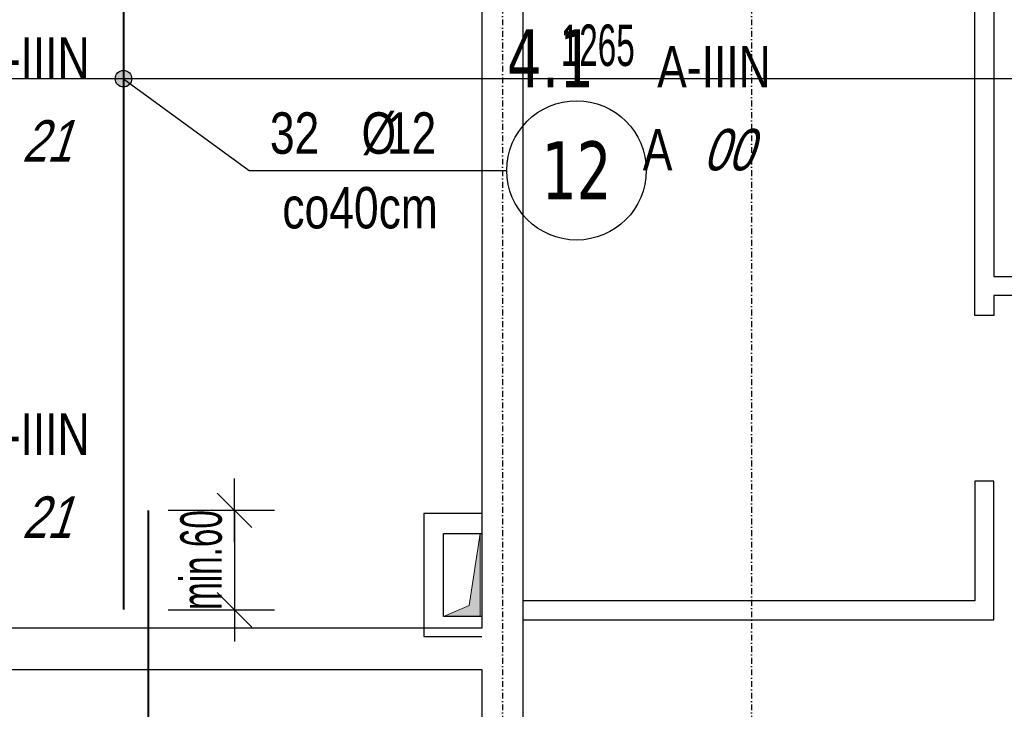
# Model space of a CAD drawing. Header units: millimetres. Extents: x -22500 to -4121, y -19317 to -14831.
# Tile 46 of 70: x -15713 to -15119, y -16344 to -15928. Entities that reach past the tile are written whole.
import ezdxf
from ezdxf.enums import TextEntityAlignment as Align

# ---------------------------------------------------------------- set-up
doc = ezdxf.new("R2010")
doc.units = ezdxf.units.MM
doc.header["$LTSCALE"] = 10
doc.linetypes.add('MO', pattern=[0.7, 0.35, -0.17, 0.01, -0.17])
for name, color, linetype in [('BA_wym', 1, 'Continuous'), ('BD_osm', 1, 'MO'), ('BD_wic', 1, 'Continuous'), ('BD_wig', 3, 'Continuous'), ('BZ_odn', 1, 'Continuous'), ('BZ_opi1', 7, 'Continuous'), ('BZ_opi2', 4, 'Continuous'), ('BZ_P_wid', 3, 'Continuous'), ('BZ_wym', 1, 'Continuous')]:
    doc.layers.add(name, color=color, linetype=linetype)
doc.layers.add('BZ_pom', color=6, linetype='Continuous', plot=False)
doc.layers.add('Nowe_A-Przebicia_Nr_pióra__1', color=7, linetype='Continuous', lineweight=13)
doc.layers.add('Nowe_A-Ściany-Zewnętrzne_Nr_pióra__47', color=7, linetype='Continuous', lineweight=15)
doc.layers.add('Nowe_A-Przebicia_Nr_pióra__102', color=7, linetype='Continuous', lineweight=5, true_color=0xcccccc)
doc.styles.add('BIKTBG', font='tahoma.ttf', dxfattribs={"width": 0.85})
doc.styles.add('BIKTS', font='bikromsw.shx', dxfattribs={"width": 0.8})
doc.styles.add('BIKWYM', font='bikromsw.shx', dxfattribs={"width": 0.6})
doc.dimstyles.new('BA_KR_100_cm', dxfattribs={"dimtxt": 25, "dimasz": 1.666667, "dimexe": 24, "dimexo": 0, "dimgap": 0, "dimtad": 0, "dimdec": 1, "dimrnd": 0.5, "dimzin": 9, "dimdsep": 46, "dimtxsty": 'BIKWYM', "dimblk": 'WYM-KR', "dimcen": 0, "dimdle": 20, "dimclrd": 256, "dimclre": 256, "dimclrt": 2, "dimadec": 0, "dimazin": 0, "dimtfac": 0.033333, "dimtdec": 1, "dimtmove": 0, "dimatfit": 3, "dimldrblk": 'WYM-KR', "dimfxl": 25, "dimfxlon": 1, "dimtvp": 0.8, "dimtolj": 1, "dimarcsym": 0})
doc.dimstyles.new('BZ_KP_100_cm', dxfattribs={"dimtxt": 25, "dimasz": 1.666667, "dimexe": 24, "dimexo": 0, "dimgap": 0, "dimtad": 0, "dimdec": 1, "dimrnd": 0.5, "dimzin": 9, "dimdsep": 46, "dimtxsty": 'BIKWYM', "dimblk": 'WYM-KR', "dimblk1": 'WYM-KP', "dimblk2": 'WYM-KP', "dimsah": 1, "dimcen": 0, "dimdle": 20, "dimclrd": 256, "dimclre": 256, "dimclrt": 7, "dimadec": 0, "dimazin": 0, "dimtfac": 0.033333, "dimtdec": 1, "dimtmove": 0, "dimatfit": 3, "dimldrblk": 'WYM-KP', "dimfxl": 1, "dimtvp": 0.8, "dimtolj": 1, "dimarcsym": 0})
doc.dimstyles.new('BZ_KR_100_cm', dxfattribs={"dimtxt": 25, "dimasz": 1.666667, "dimexe": 24, "dimexo": 0, "dimgap": 0, "dimtad": 0, "dimdec": 1, "dimrnd": 0.5, "dimzin": 9, "dimdsep": 46, "dimtxsty": 'BIKWYM', "dimblk": 'WYM-KR', "dimcen": 0, "dimdle": 20, "dimclrd": 256, "dimclre": 256, "dimclrt": 7, "dimadec": 0, "dimazin": 0, "dimtfac": 0.033333, "dimtdec": 1, "dimtmove": 0, "dimatfit": 3, "dimldrblk": 'WYM-KR', "dimfxl": 1, "dimtvp": 0.8, "dimtolj": 1, "dimarcsym": 0})
doc.dimstyles.new('BZ_ST_100_cm', dxfattribs={"dimtxt": 25, "dimasz": 1.666667, "dimexe": 24, "dimexo": 0, "dimgap": 0, "dimtad": 0, "dimdec": 1, "dimrnd": 0.5, "dimdsep": 46, "dimtxsty": 'BIKWYM', "dimblk": 'WYM-ST', "dimcen": 0, "dimdle": 20, "dimclrd": 256, "dimclre": 256, "dimclrt": 7, "dimadec": 0, "dimazin": 0, "dimtfac": 0.033333, "dimtdec": 1, "dimtix": 1, "dimtmove": 2, "dimatfit": 3, "dimldrblk": 'WYM-ST', "dimfxl": 25, "dimfxlon": 1, "dimtvp": 0.8, "dimtolj": 1, "dimtzin": 0, "dimarcsym": 0})

# ---------------------------------------------------------------- blocks, each defined once
blk = doc.blocks.new('WYM-KR')
at = {"color": 7, "linetype": 'ByBlock'}
blk.add_line((6.24, 6.24), (-6.24, -6.24), dxfattribs=at)
at = {"linetype": 'ByBlock'}
blk.add_line((11.52, 0), (-11.52, 0), dxfattribs=at)
blk = doc.blocks.new('*D315')
at = {"layer": 'BA_wym', "lineweight": -2}
for p, q in [((-14273.13, -15790.31), (-14224.13, -15790.31)), ((-14248.13, -15791.98), (-14248.13, -17835.64)), ((-14273.13, -17837.31), (-14224.13, -17837.31))]:
    blk.add_line(p, q, dxfattribs=at)
at = {"layer": 'Defpoints', "color": 0}
for p in [(-15409.13, -15790.31), (-14719.13, -17837.31), (-14248.13, -17837.31)]:
    blk.add_point(p, dxfattribs=at)
at = {"layer": 'BA_wym', "lineweight": -2, "xscale": 1.666666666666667, "yscale": 1.666666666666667, "zscale": 1.666666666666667}
for p, rotation in [((-14248.13, -15790.31), 90), ((-14248.13, -17837.31), 270)]:
    blk.add_blockref('WYM-KR', p, dxfattribs=dict(at, rotation=rotation))
at = {"layer": 'BA_wym', "color": 2, "insert": (-14268.13, -16813.81), "char_height": 25, "attachment_point": 5, "rotation": 90, "style": 'BIKWYM'}
blk.add_mtext('\\A1;2047', dxfattribs=at)
blk = doc.blocks.new('*D366')
at = {"layer": 'BA_wym', "lineweight": -2}
for p, q in [((-15421.63, -15390.31), (-15421.63, -15326.31)), ((-15271.63, -15390.31), (-15271.63, -15326.31)), ((-15419.96, -15350.31), (-15273.3, -15350.31))]:
    blk.add_line(p, q, dxfattribs=at)
at = {"layer": 'Defpoints', "color": 0}
for p in [(-15271.63, -15350.31), (-15421.63, -15841.31), (-15271.63, -16124.45)]:
    blk.add_point(p, dxfattribs=at)
at = {"layer": 'BA_wym', "lineweight": -2, "xscale": 1.666666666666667, "yscale": 1.666666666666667, "zscale": 1.666666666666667, "rotation": 180}
blk.add_blockref('WYM-KR', (-15421.63, -15350.31), dxfattribs=at)
at = {"layer": 'BA_wym', "lineweight": -2, "xscale": 1.666666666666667, "yscale": 1.666666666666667, "zscale": 1.666666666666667}
blk.add_blockref('WYM-KR', (-15271.63, -15350.31), dxfattribs=at)
at = {"layer": 'BA_wym', "color": 2, "insert": (-15346.63, -15330.31), "char_height": 25, "attachment_point": 5, "style": 'BIKWYM'}
blk.add_mtext('\\A1;150', dxfattribs=at)
blk = doc.blocks.new('*D367')
at = {"layer": 'BA_wym', "lineweight": -2}
for p, q in [((-15271.63, -15390.31), (-15271.63, -15326.31)), ((-14731.63, -15390.31), (-14731.63, -15326.31)), ((-15269.96, -15350.31), (-14733.3, -15350.31))]:
    blk.add_line(p, q, dxfattribs=at)
at = {"layer": 'Defpoints', "color": 0}
for p in [(-14731.63, -15350.31), (-14731.63, -15841.31), (-15271.63, -16124.45)]:
    blk.add_point(p, dxfattribs=at)
at = {"layer": 'BA_wym', "lineweight": -2, "xscale": 1.666666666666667, "yscale": 1.666666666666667, "zscale": 1.666666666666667, "rotation": 180}
blk.add_blockref('WYM-KR', (-15271.63, -15350.31), dxfattribs=at)
at = {"layer": 'BA_wym', "lineweight": -2, "xscale": 1.666666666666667, "yscale": 1.666666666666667, "zscale": 1.666666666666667}
blk.add_blockref('WYM-KR', (-14731.63, -15350.31), dxfattribs=at)
at = {"layer": 'BA_wym', "color": 2, "insert": (-15001.63, -15330.31), "char_height": 25, "attachment_point": 5, "style": 'BIKWYM'}
blk.add_mtext('\\A1;540', dxfattribs=at)
blk = doc.blocks.new('*D375')
at = {"layer": 'BA_wym', "lineweight": -2}
for p, q in [((-17324.13, -15310.31), (-17324.13, -15246.31)), ((-14719.13, -15310.31), (-14719.13, -15246.31)), ((-17322.46, -15270.31), (-14720.8, -15270.31))]:
    blk.add_line(p, q, dxfattribs=at)
at = {"layer": 'Defpoints', "color": 0}
for p in [(-14719.13, -15270.31), (-14719.13, -15841.31), (-17324.13, -16103.81)]:
    blk.add_point(p, dxfattribs=at)
at = {"layer": 'BA_wym', "lineweight": -2, "xscale": 1.666666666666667, "yscale": 1.666666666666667, "zscale": 1.666666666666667, "rotation": 180}
blk.add_blockref('WYM-KR', (-17324.13, -15270.31), dxfattribs=at)
at = {"layer": 'BA_wym', "lineweight": -2, "xscale": 1.666666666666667, "yscale": 1.666666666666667, "zscale": 1.666666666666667}
blk.add_blockref('WYM-KR', (-14719.13, -15270.31), dxfattribs=at)
at = {"layer": 'BA_wym', "color": 2, "insert": (-16021.63, -15250.31), "char_height": 25, "attachment_point": 5, "style": 'BIKWYM'}
blk.add_mtext('\\A1;2605', dxfattribs=at)
blk = doc.blocks.new('*D377')
at = {"layer": 'BA_wym', "lineweight": -2}
for p, q in [((-17495.13, -15270.31), (-17495.13, -15206.31)), ((-14548.13, -15270.31), (-14548.13, -15206.31)), ((-14549.8, -15230.31), (-17493.46, -15230.31))]:
    blk.add_line(p, q, dxfattribs=at)
at = {"layer": 'Defpoints', "color": 0}
for p in [(-17495.13, -15230.31), (-17495.13, -16103.81), (-14548.13, -16103.81)]:
    blk.add_point(p, dxfattribs=at)
at = {"layer": 'BA_wym', "lineweight": -2, "xscale": 1.666666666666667, "yscale": 1.666666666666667, "zscale": 1.666666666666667, "rotation": 180}
blk.add_blockref('WYM-KR', (-17495.13, -15230.31), dxfattribs=at)
at = {"layer": 'BA_wym', "lineweight": -2, "xscale": 1.666666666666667, "yscale": 1.666666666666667, "zscale": 1.666666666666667}
blk.add_blockref('WYM-KR', (-14548.13, -15230.31), dxfattribs=at)
at = {"layer": 'BA_wym', "color": 2, "insert": (-16021.63, -15210.31), "char_height": 25, "attachment_point": 5, "style": 'BIKWYM'}
blk.add_mtext('\\A1;2947', dxfattribs=at)
blk = doc.blocks.new('*D391')
at = {"layer": 'BA_wym', "lineweight": -2}
for p, q in [((-14233.13, -15670.29), (-14184.13, -15670.29)), ((-14208.13, -15671.96), (-14208.13, -17835.64)), ((-14233.13, -17837.31), (-14184.13, -17837.31))]:
    blk.add_line(p, q, dxfattribs=at)
at = {"layer": 'Defpoints', "color": 0}
for p in [(-15403.13, -15670.29), (-14719.13, -17837.31), (-14208.13, -17837.31)]:
    blk.add_point(p, dxfattribs=at)
at = {"layer": 'BA_wym', "lineweight": -2, "xscale": 1.666666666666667, "yscale": 1.666666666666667, "zscale": 1.666666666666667}
for p, rotation in [((-14208.13, -15670.29), 90), ((-14208.13, -17837.31), 270)]:
    blk.add_blockref('WYM-KR', p, dxfattribs=dict(at, rotation=rotation))
at = {"layer": 'BA_wym', "color": 2, "insert": (-14228.13, -16753.8), "char_height": 25, "attachment_point": 5, "rotation": 90, "style": 'BIKWYM'}
blk.add_mtext('\\A1;2167', dxfattribs=at)
blk = doc.blocks.new('WYM-ST')
blk.add_hatch(color=256).paths.add_polyline_path([(-13, 2.88), (0, 0), (-13, -2.88)])
blk.add_lwpolyline([(0, 0), (-13, 2.88), (-13, -2.88), (0, 0)])
blk = doc.blocks.new('*D439')
at = {"layer": 'BA_wym', "lineweight": -2}
for p, q in [((-16009.13, -15939.08), (-16009.13, -15988.08)), ((-14744.13, -15939.08), (-14744.13, -15988.08)), ((-14745.8, -15964.08), (-16007.46, -15964.08))]:
    blk.add_line(p, q, dxfattribs=at)
at = {"layer": 'Defpoints', "color": 0}
for p in [(-16009.13, -15866.31), (-14744.13, -15866.31), (-16009.13, -15964.08)]:
    blk.add_point(p, dxfattribs=at)
at = {"layer": 'BA_wym', "lineweight": -2, "xscale": 1.666666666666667, "yscale": 1.666666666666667, "zscale": 1.666666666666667, "rotation": 180}
blk.add_blockref('WYM-ST', (-16009.13, -15964.08), dxfattribs=at)
at = {"layer": 'BA_wym', "lineweight": -2, "xscale": 1.666666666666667, "yscale": 1.666666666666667, "zscale": 1.666666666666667}
blk.add_blockref('WYM-ST', (-14744.13, -15964.08), dxfattribs=at)
at = {"layer": 'BA_wym', "color": 7, "insert": (-15364.3, -15944.08), "char_height": 25, "attachment_point": 5, "style": 'BIKWYM'}
blk.add_mtext('\\A1;1265', dxfattribs=at)
blk = doc.blocks.new('WYM-KP')
blk.add_hatch(color=256).paths.add_polyline_path([(3, 0, 1), (-3, 0, 1)])
blk.add_circle((0, 0), 3)
blk = doc.blocks.new('bik_BlkOpPret', base_point=(1524.45, 7050.26))
at = {"layer": 'BZ_opi1', "style": 'BIKTS', "width": 0.6}
for tag, p in [('SZTUK', (1533.83, 7057.76)), ('PRZEDR_FI', (1554.72, 7057.76)), ('PRZEKROJ', (1563.29, 7057.76)), ('PRZEDR_L', (1533.83, 7024.01)), ('DLUGOSC', (1568.65, 7024.01)), ('UWAGA', (1533.83, 6997.76))]:
    blk.add_attdef(tag, p, '', height=18.75, dxfattribs=at)
at = {"layer": 'BZ_opi2', "style": 'BIKTBG', "width": 0.6}
blk.add_attdef('NUMER', text='', height=26.25, dxfattribs=at).set_placement((1620.77, 7050.26), align=Align.MIDDLE_CENTER)
at = {"layer": 'BZ_pom', "width": 0.6}
for tag, p, height, style in [('POZYCJA', (1589.27, 7087.76), 26.25, 'BIKTBG'), ('GATUNEK', (1630.22, 7087.76), 18.75, 'BIKTS'), ('METODA_L', (1639.09, 7050.26), 18.75, 'BIKTS'), ('EURO_KOD', (1663.74, 7050.26), 18.75, 'BIKTS')]:
    blk.add_attdef(tag, p, '', height=height, dxfattribs=dict(at, style=style))
at = {"layer": 'BZ_wym', "width": 0.6}
for tag, p, height, style, flags in [('PRZEDR_NR', (1533.83, 6969.63), 26.25, 'BIKTBG', 1), ('PRZEDR_SZT', (1533.83, 6941.51), 18.75, 'BIKTS', 1), ('TYP_PRETA', (1533.83, 6913.38), 18.75, 'BIKTS', 3), ('EURO_KOD_SEGMENTY', (1567.58, 6885.26), 18.75, 'BIKTS', 3), ('HAK_1', (1533.83, 6857.13), 18.75, 'BIKTS', 3), ('HAK_2', (1533.83, 6829.01), 18.75, 'BIKTS', 3), ('ID', (1533.83, 6800.88), 18.75, 'BIKTS', 3), ('ID_C', (1533.83, 6772.76), 18.75, 'BIKTS', 3), ('b_atr_0', (1533.83, 6744.63), 18.75, 'BIKTS', 3)]:
    blk.add_attdef(tag, p, '', height=height, dxfattribs=dict(at, style=style, flags=flags))
blk = doc.blocks.new('*D446')
at = {"layer": 'BZ_wym', "lineweight": -2}
for p, q in [((-15583.09, -16222.64), (-15583.09, -16220.98)), ((-15623.09, -16224.31), (-15559.09, -16224.31)), ((-15583.09, -16224.31), (-15583.09, -16284.31)), ((-15623.09, -16284.31), (-15559.09, -16284.31)), ((-15583.09, -16285.98), (-15583.09, -16287.64))]:
    blk.add_line(p, q, dxfattribs=at)
at = {"layer": 'Defpoints', "color": 0}
for p in [(-15634.98, -16224.31), (-15649.98, -16284.31), (-15583.09, -16284.31)]:
    blk.add_point(p, dxfattribs=at)
at = {"layer": 'BZ_wym', "lineweight": -2, "xscale": 1.666666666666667, "yscale": 1.666666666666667, "zscale": 1.666666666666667}
for p, rotation in [((-15583.09, -16224.31), 270), ((-15583.09, -16284.31), 90)]:
    blk.add_blockref('WYM-KR', p, dxfattribs=dict(at, rotation=rotation))
at = {"layer": 'BZ_wym', "color": 7, "insert": (-15603.09, -16254.31), "char_height": 25, "attachment_point": 5, "rotation": 90, "style": 'BIKWYM'}
blk.add_mtext('\\A1;min.60', dxfattribs=at)

msp = doc.modelspace()

# ---------------------------------------------------------------- hatches: boundary and pattern name
at = {"layer": 'Nowe_A-Przebicia_Nr_pióra__102', "linetype": 'Continuous', "lineweight": 5, "true_color": 0xcccccc}
msp.add_hatch(color=254, dxfattribs=at).paths.add_polyline_path([(-15457.13, -16288.31), (-15435.13, -16288.31), (-15435.13, -16238.31), (-15441.83, -16281.61)])

# ---------------------------------------------------------------- linework, layer by layer
at = {"layer": 'BD_osm'}
for points in [[(-15421.63, -15130.31), (-15421.63, -18342.76)], [(-15271.63, -15130.31), (-15271.63, -18342.76)]]:
    msp.add_lwpolyline(points, dxfattribs=at)
at = {"layer": 'BD_wic', "color": 8}
for points in [[(-15125.63, -15866.31), (-15125.63, -16083.31), (-15053.63, -16083.31), (-15053.63, -16094.81), (-15125.63, -16094.81), (-15125.63, -16106.81), (-15137.13, -16106.81), (-15137.13, -15866.31)], [(-15409.13, -16290.31), (-15125.63, -16290.31), (-15125.63, -16206.81), (-15137.13, -16206.81), (-15137.13, -16278.81), (-15409.13, -16278.81)], [(-15434.13, -16226.31), (-15469.13, -16226.31), (-15469.13, -16300.31), (-15434.13, -16300.31)], [(-15434.13, -16288.31), (-15457.13, -16288.31), (-15457.13, -16238.31), (-15434.13, -16238.31)]]:
    msp.add_lwpolyline(points, dxfattribs=at)
at = {"layer": 'BD_wig'}
for points in [[(-15361.63, -15866.31), (-15361.63, -15841.31), (-15409.13, -15841.31), (-15409.13, -15790.31), (-15434.13, -15790.31), (-15434.13, -15841.31), (-15455.63, -15841.31), (-15455.63, -15866.31), (-15434.13, -15866.31), (-15434.13, -16295.31), (-15773.13, -16295.31)], [(-15409.13, -16681.31), (-15409.13, -15866.31), (-15361.63, -15866.31)], [(-15773.13, -16351.31), (-15773.13, -16320.31), (-15434.13, -16320.31), (-15434.13, -16681.31)]]:
    msp.add_lwpolyline(points, dxfattribs=at)
at = {"layer": 'BZ_odn'}
msp.add_circle((-15377.05, -16019.36), 42, dxfattribs=at)
at = {"layer": 'BZ_P_wid', "color": 3, "const_width": 1.2}
for points in [[(-15649.98, -16284.31), (-15649.98, -15844.31)], [(-15634.98, -17204.31), (-15634.98, -16224.31)]]:
    msp.add_lwpolyline(points, dxfattribs=at)
at = {"layer": 'Nowe_A-Przebicia_Nr_pióra__1', "color": 7, "linetype": 'Continuous', "lineweight": 13}
for p, q in [((-15441.83, -16281.61), (-15435.13, -16238.31)), ((-15435.13, -16288.31), (-15435.13, -16238.31)), ((-15457.13, -16288.31), (-15441.83, -16281.61))]:
    msp.add_line(p, q, dxfattribs=at)
at = {"layer": 'Nowe_A-Ściany-Zewnętrzne_Nr_pióra__47', "color": 7, "linetype": 'Continuous', "lineweight": 15}
for p, q in [((-15457.13, -16238.31), (-15435.13, -16238.31)), ((-15457.13, -16288.31), (-15457.13, -16238.31)), ((-15435.13, -16288.31), (-15457.13, -16288.31))]:
    msp.add_line(p, q, dxfattribs=at)

# ---------------------------------------------------------------- block references
ref = msp.add_blockref('bik_BlkOpPret', (-15984.59, -16014.05))
ref.add_attrib('NUMER', '16', dxfattribs={"layer": 'BZ_opi2', "height": 35, "style": 'BIKTBG', "width": 0.8}).set_placement((-15787.35, -16014.05), align=Align.MIDDLE_CENTER)
ref.add_attrib('POZYCJA', '4.1', (-15829.35, -15964.05), dxfattribs={"layer": 'BZ_pom', "height": 35, "style": 'BIKTBG', "width": 0.8})
ref.add_attrib('SZTUK', '128', (-15972.09, -16004.05), dxfattribs={"layer": 'BZ_opi1', "height": 25, "style": 'BIKTS', "width": 0.8})
ref.add_attrib('GATUNEK', 'A-IIIN', (-15738.77, -15964.05), dxfattribs={"layer": 'BZ_pom', "height": 25, "style": 'BIKTS', "width": 0.8})
ref.add_attrib('PRZEKROJ', '12', (-15881.61, -16004.05), dxfattribs={"layer": 'BZ_opi1', "height": 25, "style": 'BIKTS', "width": 0.8})
ref.add_attrib('UWAGA', 'co20cm', (-15964.59, -16049.05), dxfattribs={"layer": 'BZ_opi1', "height": 25, "style": 'BIKTS', "width": 0.8})
ref.add_attrib('METODA_L', 'A', (-15747.45, -16014.05), dxfattribs={"layer": 'BZ_pom', "height": 25, "style": 'BIKTS', "width": 0.8})
ref.add_attrib('PRZEDR_FI', '%%c', (-15896.85, -16004.05), dxfattribs={"layer": 'BZ_opi1', "height": 25, "style": 'BIKTS', "width": 0.8})
ref.add_attrib('EURO_KOD', '21', (-15711.26, -16014.05), dxfattribs={"layer": 'BZ_pom', "height": 25, "style": 'BIKTS', "oblique": 18, "width": 0.8})
ref = msp.add_blockref('bik_BlkOpPret', (-15574.29, -16019.36))
ref.add_attrib('NUMER', '12', dxfattribs={"layer": 'BZ_opi2', "height": 35, "style": 'BIKTBG', "width": 0.8}).set_placement((-15377.05, -16019.36), align=Align.MIDDLE_CENTER)
ref.add_attrib('POZYCJA', '4.1', (-15419.05, -15969.36), dxfattribs={"layer": 'BZ_pom', "height": 35, "style": 'BIKTBG', "width": 0.8})
ref.add_attrib('SZTUK', '32', (-15561.79, -16009.36), dxfattribs={"layer": 'BZ_opi1', "height": 25, "style": 'BIKTS', "width": 0.8})
ref.add_attrib('GATUNEK', 'A-IIIN', (-15328.47, -15969.36), dxfattribs={"layer": 'BZ_pom', "height": 25, "style": 'BIKTS', "width": 0.8})
ref.add_attrib('PRZEKROJ', '12', (-15491.32, -16009.36), dxfattribs={"layer": 'BZ_opi1', "height": 25, "style": 'BIKTS', "width": 0.8})
ref.add_attrib('UWAGA', 'co40cm', (-15554.29, -16054.36), dxfattribs={"layer": 'BZ_opi1', "height": 25, "style": 'BIKTS', "width": 0.8})
ref.add_attrib('METODA_L', 'A', (-15337.15, -16019.36), dxfattribs={"layer": 'BZ_pom', "height": 25, "style": 'BIKTS', "width": 0.8})
ref.add_attrib('PRZEDR_FI', '%%c', (-15506.55, -16009.36), dxfattribs={"layer": 'BZ_opi1', "height": 25, "style": 'BIKTS', "width": 0.8})
ref.add_attrib('EURO_KOD', '00', (-15300.96, -16019.36), dxfattribs={"layer": 'BZ_pom', "height": 25, "style": 'BIKTS', "oblique": 18, "width": 0.8})
ref = msp.add_blockref('bik_BlkOpPret', (-15984.59, -16240.91))
ref.add_attrib('NUMER', '16', dxfattribs={"layer": 'BZ_opi2', "height": 35, "style": 'BIKTBG', "width": 0.8}).set_placement((-15787.35, -16240.91), align=Align.MIDDLE_CENTER)
ref.add_attrib('POZYCJA', '4.1', (-15829.35, -16190.91), dxfattribs={"layer": 'BZ_pom', "height": 35, "style": 'BIKTBG', "width": 0.8})
ref.add_attrib('SZTUK', '11', (-15972.09, -16230.91), dxfattribs={"layer": 'BZ_opi1', "height": 25, "style": 'BIKTS', "width": 0.8})
ref.add_attrib('GATUNEK', 'A-IIIN', (-15738.77, -16190.91), dxfattribs={"layer": 'BZ_pom', "height": 25, "style": 'BIKTS', "width": 0.8})
ref.add_attrib('PRZEKROJ', '12', (-15900.66, -16230.91), dxfattribs={"layer": 'BZ_opi1', "height": 25, "style": 'BIKTS', "width": 0.8})
ref.add_attrib('UWAGA', 'co20cm', (-15964.59, -16275.91), dxfattribs={"layer": 'BZ_opi1', "height": 25, "style": 'BIKTS', "width": 0.8})
ref.add_attrib('METODA_L', 'A', (-15747.45, -16240.91), dxfattribs={"layer": 'BZ_pom', "height": 25, "style": 'BIKTS', "width": 0.8})
ref.add_attrib('PRZEDR_FI', '%%c', (-15915.9, -16230.91), dxfattribs={"layer": 'BZ_opi1', "height": 25, "style": 'BIKTS', "width": 0.8})
ref.add_attrib('EURO_KOD', '21', (-15711.26, -16240.91), dxfattribs={"layer": 'BZ_pom', "height": 25, "style": 'BIKTS', "oblique": 18, "width": 0.8})

# ---------------------------------------------------------------- dimensions: what is measured, and where the dimension line sits
at = {"layer": 'BA_wym'}
for base, p1, p2, override, picture, middle in [((-17495.13, -15230.31), (-14548.13, -16103.81), (-17495.13, -16103.81), {"dimatfit": 1, "dimfxl": 40}, '*D377', (-16021.63, -15210.31)), ((-14719.13, -15270.31), (-17324.13, -16103.81), (-14719.13, -15841.31), {"dimtmove": 1, "dimatfit": 1, "dimfxl": 40}, '*D375', (-16021.63, -15250.31)), ((-15271.63, -15350.31), (-15421.63, -15841.31), (-15271.63, -16124.45), {"dimtmove": 1, "dimatfit": 1, "dimfxl": 40}, '*D366', (-15346.63, -15330.31)), ((-14731.63, -15350.31), (-15271.63, -16124.45), (-14731.63, -15841.31), {"dimtmove": 1, "dimatfit": 1, "dimfxl": 40}, '*D367', (-15001.63, -15330.31))]:
    dim = msp.add_linear_dim(base=base, p1=p1, p2=p2, dimstyle='BA_KR_100_cm', override=override, dxfattribs=at)
    dim.commit()
    dim.dimension.update_dxf_attribs({"geometry": picture, "text_midpoint": middle})
for base, p1, picture, middle in [((-14208.13, -17837.31), (-15403.13, -15670.29), '*D391', (-14228.13, -16753.8)), ((-14248.13, -17837.31), (-15409.13, -15790.31), '*D315', (-14268.13, -16813.81))]:
    dim = msp.add_linear_dim(base=base, p1=p1, p2=(-14719.13, -17837.31), angle=90, dimstyle='BA_KR_100_cm', override={"dimatfit": 1}, dxfattribs=at)
    dim.commit()
    dim.dimension.update_dxf_attribs({"geometry": picture, "text_midpoint": middle})
dim = msp.add_linear_dim(base=(-16009.13, -15964.08), p1=(-14744.13, -15866.31), p2=(-16009.13, -15866.31), dimstyle='BZ_ST_100_cm', override={"dimrnd": 1, "dimblk": 'WYM-ST'}, dxfattribs=at)
dim.commit()
dim.dimension.update_dxf_attribs({"geometry": '*D439', "text_midpoint": (-15364.3, -15944.08), "dimtype": 160})
at = {"layer": 'BZ_wym'}
dim = msp.add_linear_dim(base=(-15583.09, -16284.31), p1=(-15634.98, -16224.31), p2=(-15649.98, -16284.31), angle=270, text='min.60', dimstyle='BZ_KR_100_cm', override={"dimtxsty": 'BIKWYM', "dimatfit": 1, "dimfxl": 40, "dimfxlon": 1}, dxfattribs=at)
dim.commit()
dim.dimension.update_dxf_attribs({"geometry": '*D446', "text_midpoint": (-15583.09, -16254.31), "dimtype": 160})

# ---------------------------------------------------------------- leaders
at = {"layer": 'BZ_odn'}
msp.add_leader([(-15649.98, -15964.08), (-15574.29, -16019.36), (-15419.05, -16019.36)], dimstyle='BZ_KP_100_cm', dxfattribs=at)

doc.saveas('drawing.dxf')
